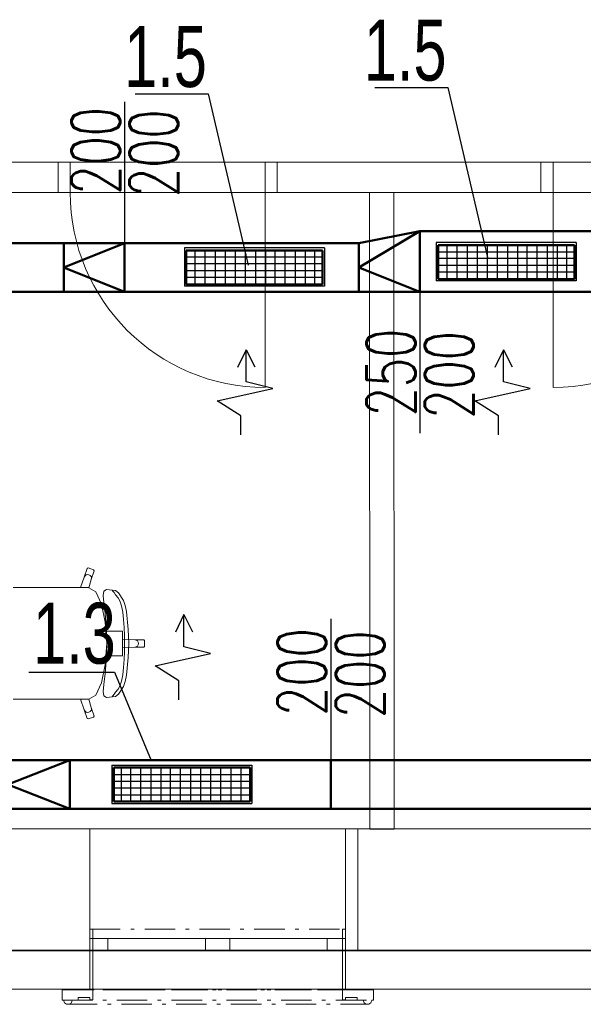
# Model space of a CAD drawing. Header units: millimetres. Extents: x 28262 to 240133, y -152087 to 56534.
# Tile 87 of 107: x 207633 to 209948, y -35940 to -31898. Entities that reach past the tile are written whole.
import ezdxf

# ---------------------------------------------------------------- set-up
doc = ezdxf.new("R2010")
doc.units = ezdxf.units.MM
doc.header["$MEASUREMENT"] = 0
doc.linetypes.add('Čerchovaná M', pattern=[225, 125, -42.5, 15, -42.5])
doc.linetypes.add('Čerchovaná S', pattern=[175, 75, -42.5, 15, -42.5])
for name, color, linetype, lineweight in [('--VZT', 6, 'Continuous', 50), ('--VZT POPIS', 7, 'Continuous', 25), ('--VZT_ODV', 5, 'Continuous', 50), ('--VZT_ODVOD', 5, 'Continuous', 50), ('--VZT_POPIS', 7, 'Continuous', 25), ('--VZT_PŘÍVOD', 6, 'Continuous', 50), ('Konstrukce - nosné', 7, 'Continuous', 9), ('Nové_3D prvky fasada nove', 7, 'Continuous', 9), ('Nové_Interiér - nábytek', 9, 'Continuous', 9), ('Nové_Konstrukce - nosné', 7, 'Continuous', 9), ('Nové_Otvory – Dveře', 7, 'Continuous', 9), ('Nové_Otvory – Okna', 7, 'Continuous', 9)]:
    doc.layers.add(name, color=color, linetype=linetype, lineweight=lineweight)
doc.layers.add('NonPlottable_0', color=7, linetype='Continuous', lineweight=13, plot=False)
doc.styles.add('styl1', font='arial.ttf', dxfattribs={"width": 0.7, "height": 250})
doc.styles.add('styl6', font='romans.shx', dxfattribs={"width": 0.7, "height": 200})

msp = doc.modelspace()

# ---------------------------------------------------------------- linework, layer by layer
at = {"layer": '--VZT'}
for p, q in [((207839, -34937.4), (207584.9, -35037.4)), ((207839, -35137.4), (207839, -34937.4)), ((208580.4, -34968.2), (208020.4, -34968.2)), ((208020.4, -35108.2), (208020.4, -34968.2)), ((208580.4, -35108.2), (208580.4, -34968.2)), ((208911, -35137.4), (208911, -34937.4)), ((207584.9, -35037.4), (207839, -35137.4)), ((208580.4, -35108.2), (208020.4, -35108.2)), ((212699, -35137.4), (204938.4, -35137.4))]:
    msp.add_line(p, q, dxfattribs=at)
at = {"layer": '--VZT POPIS'}
for p, q in [((208064.2, -32235.3), (208064.2, -32815.3)), ((209344.6, -32812.5), (209344.6, -32970.3)), ((209919.5, -32812.5), (209919.5, -32970.3)), ((208310.2, -32834.1), (208310.2, -32991.9)), ((208885.1, -32834.1), (208885.1, -32991.9)), ((209277, -33015.3), (209277, -33595.2)), ((208911, -34357.5), (208911, -34937.4)), ((208012.4, -34957.8), (208012.4, -35115.6)), ((208587.3, -34957.8), (208587.3, -35115.6))]:
    msp.add_line(p, q, dxfattribs=at)
at = {"layer": '--VZT_ODV'}
for p, q in [((210788, -32765.3), (209277, -32765.3)), ((204488.4, -32815.3), (209027, -32815.3)), ((207814.2, -32815.3), (207814.2, -33015.3)), ((208064.2, -32815.3), (208064.2, -33015.3)), ((209351.6, -32823), (209911.6, -32823)), ((209351.6, -32963), (209351.6, -32823)), ((209911.6, -32963), (209911.6, -32823)), ((208317.2, -32844.6), (208877.2, -32844.6)), ((208317.2, -32984.6), (208317.2, -32844.6)), ((208877.2, -32984.6), (208877.2, -32844.6)), ((208317.2, -32984.6), (208877.2, -32984.6)), ((209351.6, -32963), (209911.6, -32963)), ((209121.7, -33015.3), (204488.4, -33015.3)), ((212858.8, -33015.3), (209121.7, -33015.3))]:
    msp.add_line(p, q, dxfattribs=at)
at = {"layer": '--VZT_ODVOD'}
for p, q in [((209027, -32815.3), (209277, -32765.3)), ((209277, -32765.3), (209027, -32915.3)), ((209277, -32765.3), (209277, -33015.3)), ((208064.2, -32815.3), (207814.2, -32915.3)), ((209027, -32815.3), (209027, -33015.3)), ((207814.2, -32915.3), (208064.2, -33015.3)), ((209027, -32915.3), (209277, -33015.3))]:
    msp.add_line(p, q, dxfattribs=at)
at = {"layer": '--VZT_POPIS'}
for p, q in [((209092.2, -32176), (209392.3, -32176)), ((209392.3, -32176), (209556.3, -32879)), ((208107.8, -32202.4), (208407.9, -32202.4)), ((208407.9, -32202.4), (208571.9, -32905.4)), ((209919.5, -32812.5), (209344.6, -32812.5)), ((209389.1, -32963), (209389.1, -32823)), ((209430.1, -32963), (209430.1, -32823)), ((209472.6, -32963), (209472.6, -32823)), ((209513.6, -32963), (209513.6, -32823)), ((209554.6, -32963), (209554.6, -32823)), ((209595.6, -32963), (209595.6, -32823)), ((209638.1, -32963), (209638.1, -32823)), ((209679.1, -32963), (209679.1, -32823)), ((209717.6, -32963), (209717.6, -32823)), ((209758.6, -32963), (209758.6, -32823)), ((209801.1, -32963), (209801.1, -32823)), ((209842.1, -32963), (209842.1, -32823)), ((209880.6, -32963), (209880.6, -32823)), ((208885.1, -32834.1), (208310.2, -32834.1)), ((208354.7, -32984.6), (208354.7, -32844.6)), ((208395.7, -32984.6), (208395.7, -32844.6)), ((208438.2, -32984.6), (208438.2, -32844.6)), ((208479.2, -32984.6), (208479.2, -32844.6)), ((208520.2, -32984.6), (208520.2, -32844.6)), ((208561.2, -32984.6), (208561.2, -32844.6)), ((208603.7, -32984.6), (208603.7, -32844.6)), ((208644.7, -32984.6), (208644.7, -32844.6)), ((208683.2, -32984.6), (208683.2, -32844.6)), ((208724.2, -32984.6), (208724.2, -32844.6)), ((208766.7, -32984.6), (208766.7, -32844.6)), ((208807.7, -32984.6), (208807.7, -32844.6)), ((208846.2, -32984.6), (208846.2, -32844.6)), ((209911.8, -32851.5), (209351.6, -32851.5)), ((208877.4, -32873.1), (208317.2, -32873.1)), ((208876.2, -32900), (208317.2, -32900)), ((209910.6, -32878.4), (209351.6, -32878.4)), ((209911.8, -32906.5), (209351.6, -32906.5)), ((208877.4, -32928.1), (208317.2, -32928.1)), ((209911.8, -32934.5), (209351.6, -32934.5)), ((208877.4, -32956.1), (208317.2, -32956.1)), ((209919.5, -32970.3), (209344.6, -32970.3)), ((208885.1, -32991.9), (208310.2, -32991.9)), ((208563.4, -33252.6), (208528.1, -33325)), ((208563.4, -33385), (208563.4, -33252.6)), ((208563.4, -33252.6), (208598.7, -33323.2)), ((209620.5, -33252.6), (209585.1, -33325)), ((209620.5, -33385), (209620.5, -33252.6)), ((209620.5, -33252.6), (209655.8, -33323.2)), ((208672.9, -33411.5), (208563.4, -33385)), ((209730, -33411.5), (209620.5, -33385)), ((208445.1, -33462.7), (208672.9, -33411.5)), ((209502.1, -33462.7), (209730, -33411.5)), ((208542.2, -33524.5), (208445.1, -33462.7)), ((209599.3, -33524.5), (209502.1, -33462.7)), ((208542.2, -33602.1), (208542.2, -33524.5)), ((209599.3, -33602.1), (209599.3, -33524.5)), ((208308.1, -34340.4), (208272.8, -34412.8)), ((208308.1, -34472.8), (208308.1, -34340.4)), ((208308.1, -34340.4), (208343.5, -34411)), ((208417.6, -34499.3), (208308.1, -34472.8)), ((208189.8, -34550.5), (208417.6, -34499.3)), ((208287, -34612.3), (208189.8, -34550.5)), ((207671.3, -34576.5), (208022.8, -34576.5)), ((208022.8, -34576.5), (208173.4, -34938.7)), ((208287, -34689.9), (208287, -34612.3)), ((208012.4, -34957.8), (208587.3, -34957.8)), ((208051.4, -35108.2), (208051.4, -34968.2)), ((208089.9, -35108.2), (208089.9, -34968.2)), ((208130.9, -35108.2), (208130.9, -34968.2)), ((208173.4, -35108.2), (208173.4, -34968.2)), ((208214.4, -35108.2), (208214.4, -34968.2)), ((208252.9, -35108.2), (208252.9, -34968.2)), ((208293.9, -35108.2), (208293.9, -34968.2)), ((208336.4, -35108.2), (208336.4, -34968.2)), ((208377.4, -35108.2), (208377.4, -34968.2)), ((208418.4, -35108.2), (208418.4, -34968.2)), ((208459.4, -35108.2), (208459.4, -34968.2)), ((208501.9, -35108.2), (208501.9, -34968.2)), ((208542.9, -35108.2), (208542.9, -34968.2)), ((208020.2, -34996.8), (208580.4, -34996.8)), ((208021.3, -35023.7), (208580.4, -35023.7)), ((208020.2, -35051.7), (208580.4, -35051.7)), ((208020.2, -35079.8), (208580.4, -35079.8)), ((208012.4, -35115.6), (208587.3, -35115.6))]:
    msp.add_line(p, q, dxfattribs=at)
at = {"layer": '--VZT_PŘÍVOD'}
msp.add_line((204488.4, -34937.4), (211582, -34937.4), dxfattribs=at)
at = {"layer": 'Konstrukce - nosné', "linetype": 'Continuous'}
for p, q in [((207921, -35220.3), (206802.2, -35220.3)), ((207921, -35670.3), (207921, -35220.3)), ((209022.2, -35520.3), (209022.2, -35220.3)), ((211360.8, -35220.4), (209022.2, -35220.3)), ((209022.2, -35570.3), (209022.2, -35520.3)), ((209022.2, -35720.3), (209022.2, -35570.3)), ((207921, -35720.3), (207921, -35670.3)), ((206802.2, -35720.3), (207921, -35720.3)), ((209022.2, -35720.3), (211360.8, -35720.4))]:
    msp.add_line(p, q, dxfattribs=at)
at = {"layer": 'NonPlottable_0'}
for p, q in [((208691, -32482.5), (208691, -32607.5)), ((209774.2, -32482.5), (208691, -32482.5)), ((209774.2, -32607.5), (209774.2, -32482.5)), ((208691, -32607.5), (209774.2, -32607.5)), ((209170.4, -32607.5), (209070.4, -32607.5)), ((209070.4, -32607.5), (209071.7, -35220.6)), ((209171.7, -35220.5), (209170.4, -32607.5)), ((209071.7, -35220.6), (209171.7, -35220.5)), ((207934.5, -35631.3), (207921.8, -35631.3)), ((207921.8, -35631.3), (207921.8, -35880.6)), ((207934.5, -35921.5), (207934.5, -35631.3)), ((208971.8, -35631.3), (208959.1, -35631.3)), ((208959.1, -35631.3), (208959.1, -35921.5)), ((208971.8, -35880.6), (208971.8, -35631.3)), ((207921.6, -35718.5), (206761.9, -35718.5)), ((207921.6, -35878.5), (207921.6, -35718.5)), ((211360.4, -35718.6), (208971.6, -35718.6)), ((208971.6, -35718.6), (208971.6, -35878.6)), ((206761.9, -35878.5), (207921.6, -35878.5)), ((207807.5, -35880.6), (207807.5, -35923.7)), ((207921.8, -35880.6), (207807.5, -35880.6)), ((208971.6, -35878.6), (211360.4, -35878.6)), ((209086.1, -35880.6), (208971.8, -35880.6)), ((209086.1, -35923.7), (209086.1, -35880.6)), ((207807.5, -35923.7), (207814.1, -35923.7)), ((207814.1, -35923.7), (207817.4, -35933.9)), ((207817.4, -35933.9), (207826.1, -35940.3)), ((207826.1, -35940.3), (207836.9, -35940.3)), ((207836.9, -35940.3), (207845.7, -35933.9)), ((207845.7, -35933.9), (207849, -35923.7)), ((207849, -35923.7), (207874, -35923.7)), ((207874, -35923.7), (207874, -35912.3)), ((207874, -35912.3), (207921.8, -35912.3)), ((207921.8, -35912.3), (207921.8, -35921.5)), ((207921.8, -35921.5), (207934.5, -35921.5)), ((208959.1, -35921.5), (208971.8, -35921.5)), ((208971.8, -35921.5), (208971.8, -35912.3)), ((208971.8, -35912.3), (209019.6, -35912.3)), ((209019.6, -35912.3), (209019.6, -35923.7)), ((209019.6, -35923.7), (209044.6, -35923.7)), ((209044.6, -35923.7), (209047.9, -35933.9)), ((209047.9, -35933.9), (209056.7, -35940.3)), ((209056.7, -35940.3), (209067.5, -35940.3)), ((209067.5, -35940.3), (209076.2, -35933.9)), ((209076.2, -35933.9), (209079.6, -35923.7)), ((209079.6, -35923.7), (209086.1, -35923.7))]:
    msp.add_line(p, q, dxfattribs=at)
at = {"layer": 'Nové_3D prvky fasada nove', "linetype": 'Continuous'}
for p, q in [((207921.8, -35631.3), (207921.8, -35880.6)), ((207934.5, -35631.3), (207921.8, -35631.3)), ((207934.5, -35631.3), (207934.5, -35921.5)), ((208971.8, -35631.3), (208959.1, -35631.3)), ((208959.1, -35631.3), (208959.1, -35921.5)), ((208971.8, -35631.3), (208971.8, -35880.6)), ((207807.5, -35880.6), (207807.5, -35923.7)), ((207921.8, -35880.6), (207807.5, -35880.6)), ((209086.1, -35880.6), (208971.8, -35880.6)), ((209086.1, -35880.6), (209086.1, -35923.7)), ((207814.1, -35923.7), (207807.5, -35923.7)), ((207814.1, -35923.7), (207817.4, -35933.9)), ((207817.4, -35933.9), (207826.1, -35940.3)), ((207836.9, -35940.3), (207826.1, -35940.3)), ((207845.7, -35933.9), (207836.9, -35940.3)), ((207849, -35923.7), (207845.7, -35933.9)), ((207874, -35923.7), (207849, -35923.7)), ((207874, -35912.3), (207874, -35923.7)), ((207921.8, -35912.3), (207874, -35912.3)), ((207921.8, -35912.3), (207921.8, -35921.5)), ((207934.5, -35921.5), (207921.8, -35921.5)), ((208971.8, -35921.5), (208959.1, -35921.5)), ((208971.8, -35912.3), (208971.8, -35921.5)), ((209019.6, -35912.3), (208971.8, -35912.3)), ((209019.6, -35912.3), (209019.6, -35923.7)), ((209044.6, -35923.7), (209019.6, -35923.7)), ((209044.6, -35923.7), (209047.9, -35933.9)), ((209047.9, -35933.9), (209056.7, -35940.3)), ((209067.5, -35940.3), (209056.7, -35940.3)), ((209076.2, -35933.9), (209067.5, -35940.3)), ((209079.6, -35923.7), (209076.2, -35933.9)), ((209086.1, -35923.7), (209079.6, -35923.7))]:
    msp.add_line(p, q, dxfattribs=at)
at = {"layer": 'Nové_3D prvky fasada nove', "linetype": 'Čerchovaná M'}
for p, q in [((207921.8, -35631.3), (207921.8, -35880.6)), ((207934.5, -35631.3), (207921.8, -35631.3)), ((207921.8, -35631.3), (207921.8, -35880.6)), ((207921.8, -35631.3), (208971.8, -35631.3)), ((207934.5, -35921.5), (207934.5, -35631.3)), ((208959.1, -35921.5), (208959.1, -35631.3)), ((208959.1, -35631.3), (208971.8, -35631.3)), ((208971.8, -35631.3), (208971.8, -35880.6)), ((208971.8, -35631.3), (208971.8, -35880.6)), ((207807.5, -35880.6), (207807.5, -35923.7)), ((207921.8, -35880.6), (207807.5, -35880.6)), ((207807.5, -35880.6), (207807.5, -35923.7)), ((207807.5, -35880.6), (209086.1, -35880.6)), ((208971.8, -35880.6), (209086.1, -35880.6)), ((209086.1, -35880.6), (209086.1, -35923.7)), ((209086.1, -35880.6), (209086.1, -35923.7)), ((207807.5, -35923.7), (207814.1, -35923.7)), ((207807.5, -35923.7), (209086.1, -35923.7)), ((207814.1, -35923.7), (207817.4, -35933.9)), ((207814.1, -35923.7), (207817.4, -35933.9)), ((207817.4, -35933.9), (207826.1, -35940.3)), ((207817.4, -35933.9), (207826.1, -35940.3)), ((207826.1, -35940.3), (207836.9, -35940.3)), ((207826.1, -35940.3), (209067.5, -35940.3)), ((207836.9, -35940.3), (207845.7, -35933.9)), ((207845.7, -35933.9), (207849, -35923.7)), ((207849, -35923.7), (207874, -35923.7)), ((207874, -35923.7), (207874, -35912.3)), ((207874, -35912.3), (207921.8, -35912.3)), ((207921.8, -35912.3), (207921.8, -35921.5)), ((207921.8, -35921.5), (207934.5, -35921.5)), ((208971.8, -35921.5), (208959.1, -35921.5)), ((208971.8, -35912.3), (208971.8, -35921.5)), ((209019.6, -35912.3), (208971.8, -35912.3)), ((209019.6, -35923.7), (209019.6, -35912.3)), ((209044.6, -35923.7), (209019.6, -35923.7)), ((209047.9, -35933.9), (209044.6, -35923.7)), ((209056.7, -35940.3), (209047.9, -35933.9)), ((209067.5, -35940.3), (209056.7, -35940.3)), ((209076.2, -35933.9), (209067.5, -35940.3)), ((209076.2, -35933.9), (209067.5, -35940.3)), ((209079.6, -35923.7), (209076.2, -35933.9)), ((209079.6, -35923.7), (209076.2, -35933.9)), ((209086.1, -35923.7), (209079.6, -35923.7))]:
    msp.add_line(p, q, dxfattribs=at)
at = {"layer": 'Nové_3D prvky fasada nove', "linetype": 'Čerchovaná S'}
msp.add_line((207806.5, -35880.2), (209086.1, -35880.6), dxfattribs=at)
at = {"layer": 'Nové_Interiér - nábytek', "linetype": 'Continuous'}
for p, q in [((207898.9, -34186.1), (207910.4, -34150.7)), ((207910.4, -34150.7), (207914.1, -34148.8)), ((207914.1, -34148.8), (207936.9, -34156.2)), ((207938.8, -34160), (207927.4, -34195.5)), ((207936.9, -34156.2), (207938.8, -34160)), ((207883.3, -34229.5), (207898.9, -34186.1)), ((207898.9, -34186.1), (207901.8, -34181)), ((207901.8, -34181), (207906.4, -34177.3)), ((207906.4, -34177.3), (207912, -34175.7)), ((207912, -34175.7), (207917.8, -34176.4)), ((207927.4, -34195.5), (207917.7, -34229.6)), ((207917.8, -34176.4), (207922.9, -34179.3)), ((207922.9, -34179.3), (207926.5, -34183.9)), ((207926.5, -34183.9), (207928.1, -34189.6)), ((207928.1, -34189.6), (207927.4, -34195.5)), ((207607, -34229.5), (207638.1, -34229.5)), ((207638.1, -34229.5), (207674.2, -34229.5)), ((207674.2, -34229.5), (207883.3, -34229.5)), ((207917.5, -34229.5), (207883.3, -34229.5)), ((207917.5, -34229.5), (207917.7, -34229.6)), ((207917.7, -34229.6), (207945.6, -34247)), ((207979.1, -34244.1), (207990.7, -34237.4)), ((207990.7, -34237.4), (208026.8, -34240.7)), ((208016.2, -34243.8), (208013.6, -34240)), ((208026.8, -34240.7), (208039.9, -34251.2)), ((207945.6, -34247), (207969.4, -34296.7)), ((207976.1, -34261.3), (207979.1, -34244.1)), ((207978.7, -34290.2), (207976.1, -34261.3)), ((208021.3, -34250), (208016.2, -34243.8)), ((208027.5, -34259.1), (208021.3, -34250)), ((208037.6, -34270.8), (208027.5, -34259.1)), ((208045.3, -34284), (208037.6, -34270.8)), ((208039.9, -34251.2), (208060, -34282.2)), ((208060, -34282.2), (208067.3, -34302.2)), ((207969.4, -34296.7), (207985.2, -34371)), ((207984.5, -34335.5), (207978.7, -34290.2)), ((208051.5, -34304.3), (208045.3, -34284)), ((208056.5, -34330.3), (208051.5, -34304.3)), ((208067.3, -34302.2), (208072.1, -34328.1)), ((207989.2, -34386.5), (207984.5, -34335.5)), ((208060.2, -34360.2), (208056.5, -34330.3)), ((208062.7, -34392.7), (208060.2, -34360.2)), ((208072.1, -34328.1), (208079, -34401.3)), ((207985.2, -34371), (207987.6, -34408.5)), ((207991.5, -34458.8), (207989.2, -34386.5)), ((208064.2, -34426.1), (208062.7, -34392.7)), ((208079, -34401.3), (208081.2, -34458.8)), ((207987.6, -34408.5), (207990.8, -34458.8)), ((207987.6, -34408.5), (208026.3, -34408.5)), ((208026.3, -34408.5), (208056.2, -34408.5)), ((208056.2, -34408.5), (208056.2, -34441.9)), ((208056.2, -34441.9), (208056.2, -34458.8)), ((208056.2, -34441.9), (208106.1, -34443.7)), ((208064.6, -34458.8), (208064.2, -34426.1)), ((208106.1, -34443.7), (208111.8, -34444.8)), ((208106.1, -34443.7), (208143, -34443.7)), ((208143, -34443.7), (208146, -34446.7)), ((207987.6, -34509.1), (207990.8, -34458.8)), ((207991.5, -34458.8), (207989.2, -34531.1)), ((208056.2, -34475.7), (208056.2, -34458.8)), ((208056.2, -34475.7), (208106.1, -34473.9)), ((208056.2, -34509.1), (208056.2, -34475.7)), ((208064.6, -34458.8), (208064.2, -34491.5)), ((208079, -34516.3), (208081.2, -34458.8)), ((208106.1, -34473.9), (208111.8, -34472.7)), ((208106.1, -34473.9), (208143, -34473.9)), ((208111.8, -34444.8), (208116.7, -34448.1)), ((208111.8, -34472.7), (208116.7, -34469.5)), ((208116.7, -34448.1), (208119.9, -34453)), ((208116.7, -34469.5), (208119.9, -34464.6)), ((208119.9, -34453), (208121.1, -34458.8)), ((208119.9, -34464.6), (208121.1, -34458.8)), ((208143, -34473.9), (208146, -34470.9)), ((208146, -34446.7), (208146, -34458.8)), ((208146, -34470.9), (208146, -34458.8)), ((207985.2, -34546.5), (207987.6, -34509.1)), ((207987.6, -34509.1), (208026.3, -34509.1)), ((208026.3, -34509.1), (208056.2, -34509.1)), ((208062.7, -34524.9), (208060.2, -34557.3)), ((208064.2, -34491.5), (208062.7, -34524.9)), ((208072.1, -34589.5), (208079, -34516.3)), ((207969.4, -34620.9), (207985.2, -34546.5)), ((207989.2, -34531.1), (207984.5, -34582)), ((208060.2, -34557.3), (208056.5, -34587.3)), ((207984.5, -34582), (207978.7, -34627.3)), ((208056.5, -34587.3), (208051.5, -34613.2)), ((208067.3, -34615.4), (208072.1, -34589.5)), ((207945.6, -34670.6), (207969.4, -34620.9)), ((207978.7, -34627.3), (207976.1, -34656.2)), ((208045.3, -34633.6), (208037.6, -34646.8)), ((208039.9, -34666.3), (208060, -34635.3)), ((208051.5, -34613.2), (208045.3, -34633.6)), ((208060, -34635.3), (208067.3, -34615.4)), ((207917.7, -34687.9), (207945.6, -34670.6)), ((207976.1, -34656.2), (207979.1, -34673.5)), ((207979.1, -34673.5), (207990.7, -34680.2)), ((207990.7, -34680.2), (208026.8, -34676.9)), ((208016.2, -34673.8), (208013.6, -34677.5)), ((208021.3, -34667.5), (208016.2, -34673.8)), ((208027.5, -34658.5), (208021.3, -34667.5)), ((208026.8, -34676.9), (208039.9, -34666.3)), ((208037.6, -34646.8), (208027.5, -34658.5)), ((207607, -34688), (207638.1, -34688)), ((207638.1, -34688), (207674.2, -34688)), ((207674.2, -34688), (207883.3, -34688)), ((207917.5, -34688), (207883.3, -34688)), ((207883.3, -34688), (207898.9, -34731.4)), ((207917.5, -34688), (207917.7, -34687.9)), ((207927.4, -34722.1), (207917.7, -34687.9)), ((207928.1, -34727.9), (207927.4, -34722.1)), ((207938.8, -34757.5), (207927.4, -34722.1)), ((207898.9, -34731.4), (207901.8, -34736.6)), ((207898.9, -34731.4), (207910.4, -34766.8)), ((207901.8, -34736.6), (207906.4, -34740.2)), ((207906.4, -34740.2), (207912, -34741.8)), ((207910.4, -34766.8), (207914.1, -34768.8)), ((207912, -34741.8), (207917.8, -34741.1)), ((207914.1, -34768.8), (207936.9, -34761.3)), ((207917.8, -34741.1), (207922.9, -34738.2)), ((207922.9, -34738.2), (207926.5, -34733.6)), ((207926.5, -34733.6), (207928.1, -34727.9)), ((207936.9, -34761.3), (207938.8, -34757.5))]:
    msp.add_line(p, q, dxfattribs=at)
at = {"layer": 'Nové_Konstrukce - nosné', "linetype": 'Continuous'}
for p, q in [((207791, -32482.5), (207538.1, -32482.5)), ((207791, -32482.5), (207779, -32482.5)), ((207791, -32607.5), (207791, -32482.5)), ((208691, -32482.5), (208703, -32482.5)), ((208691, -32607.5), (208691, -32482.5)), ((209774.2, -32482.5), (208691, -32482.5)), ((209774.2, -32482.5), (209762.2, -32482.5)), ((209774.2, -32482.5), (209774.2, -32607.5)), ((207535.9, -32607.5), (207791, -32607.5)), ((207791, -32607.5), (207779, -32607.5)), ((208691, -32607.5), (208703, -32607.5)), ((208691, -32607.5), (209070.4, -32607.5)), ((209070.4, -32607.5), (209071.7, -35220.6)), ((209171.7, -35220.5), (209170.4, -32607.5)), ((209170.4, -32607.5), (209774.2, -32607.5)), ((209774.2, -32607.5), (209762.2, -32607.5)), ((209022.2, -35220.3), (208971, -35220.3)), ((208971, -35720.3), (208971, -35220.3)), ((207921.6, -35628.5), (207921.6, -35878.5)), ((207921.6, -35628.5), (207921.6, -35718.5)), ((208971.6, -35628.6), (208971.6, -35878.6)), ((208971.6, -35628.6), (208971.6, -35718.6)), ((207921.6, -35718.5), (206761.9, -35718.5)), ((208971, -35720.3), (209022.2, -35720.3)), ((211360.4, -35718.6), (208971.6, -35718.6)), ((206761.9, -35878.5), (207921.6, -35878.5)), ((208971.6, -35878.6), (211360.4, -35878.6))]:
    msp.add_line(p, q, dxfattribs=at)
at = {"layer": 'Nové_Otvory – Dveře', "linetype": 'Continuous'}
for p, q in [((207791, -32482.5), (207779, -32482.5)), ((207791, -32482.5), (207779, -32482.5)), ((207791, -32482.5), (208691, -32482.5)), ((207791, -32482.5), (207841, -32482.5)), ((207791, -32607.5), (207791, -32482.5)), ((207791, -32607.5), (207791, -32482.5)), ((207791, -32607.5), (207791, -32482.5)), ((207841, -32482.5), (207841, -32607.5)), ((208641, -32607.5), (208641, -32482.5)), ((208641, -32482.5), (208691, -32482.5)), ((208691, -32482.5), (208691, -32607.5)), ((208691, -32607.5), (208691, -32482.5)), ((208691, -32607.5), (208691, -32482.5)), ((208691, -32482.5), (208703, -32482.5)), ((208691, -32482.5), (208703, -32482.5)), ((209774.2, -32482.5), (209762.2, -32482.5)), ((209774.2, -32482.5), (209762.2, -32482.5)), ((210674.2, -32482.5), (209774.2, -32482.5)), ((209824.2, -32482.5), (209774.2, -32482.5)), ((209774.2, -32482.5), (209774.2, -32607.5)), ((209774.2, -32482.5), (209774.2, -32607.5)), ((209774.2, -32482.5), (209774.2, -32607.5)), ((209824.2, -32607.5), (209824.2, -32482.5)), ((207791, -32607.5), (207779, -32607.5)), ((207791, -32607.5), (207779, -32607.5)), ((207791, -32607.5), (208691, -32607.5)), ((207841, -32607.5), (207791, -32607.5)), ((208691, -32607.5), (208641, -32607.5)), ((208641, -32607.5), (208641, -33407.5)), ((208691, -32607.5), (208703, -32607.5)), ((208691, -32607.5), (208703, -32607.5)), ((209774.2, -32607.5), (209762.2, -32607.5)), ((209774.2, -32607.5), (209762.2, -32607.5)), ((210674.2, -32607.5), (209774.2, -32607.5)), ((209774.2, -32607.5), (209824.2, -32607.5)), ((209824.2, -32607.5), (209824.2, -33407.5))]:
    msp.add_line(p, q, dxfattribs=at)
for centre, start, end in [((208641, -32607.5), 180, 270), ((209824.2, -32607.5), 270, 0)]:
    msp.add_arc(centre, 800, start, end, dxfattribs=at)
at = {"layer": 'Nové_Otvory – Okna', "linetype": 'Continuous'}
for p, q in [((208971, -35220.3), (207921, -35220.3)), ((207921, -35670.3), (207921, -35220.3)), ((208971, -35670.3), (208971, -35220.3)), ((207921.6, -35628.5), (207921.6, -35718.5)), ((207921.6, -35628.5), (207921.6, -35878.5)), ((208971.6, -35628.6), (208971.6, -35718.6)), ((208971.6, -35628.6), (208971.6, -35878.6)), ((207996, -35670.3), (207921, -35670.3)), ((207921, -35720.3), (207921, -35670.3)), ((207921, -35720.3), (207921, -35670.3)), ((207996, -35720.3), (207996, -35670.3)), ((208396, -35670.3), (207996, -35670.3)), ((208446, -35670.3), (208396, -35670.3)), ((208396, -35670.3), (208396, -35720.3)), ((208496, -35670.3), (208446, -35670.3)), ((208496, -35720.3), (208496, -35670.3)), ((208896, -35670.3), (208496, -35670.3)), ((208971, -35670.3), (208896, -35670.3)), ((208896, -35670.3), (208896, -35720.3)), ((208971, -35720.3), (208971, -35670.3)), ((208971, -35720.3), (208971, -35670.3)), ((208971, -35720.3), (207921, -35720.3)), ((207921, -35720.3), (207996, -35720.3)), ((208971.6, -35718.6), (207921.6, -35718.5)), ((207996, -35720.3), (208396, -35720.3)), ((208396, -35720.3), (208446, -35720.3)), ((208446, -35720.3), (208496, -35720.3)), ((208496, -35720.3), (208896, -35720.3)), ((208896, -35720.3), (208971, -35720.3)), ((208971.6, -35878.6), (207921.6, -35878.5))]:
    msp.add_line(p, q, dxfattribs=at)

# ---------------------------------------------------------------- texts
at = {"layer": '--VZT POPIS', "style": 'styl6', "width": 0.7}
for s, p in [('200', (208045.7, -32616.1)), ('200', (208284.6, -32625.6)), ('250', (209258.5, -33526.2)), ('200', (209497.4, -33535.6)), ('200', (208892.5, -34755.9)), ('200', (209131.4, -34765.3))]:
    msp.add_text(s, height=200, rotation=90, dxfattribs=at).set_placement(p)
at = {"layer": '--VZT_POPIS', "style": 'styl1', "width": 0.7}
for s, p in [('1.5', (209046.8, -32147.5)), ('1.5', (208062.4, -32173.9)), ('1.3', (207688.3, -34541.5))]:
    msp.add_text(s, height=250, dxfattribs=at).set_placement(p)

doc.saveas('drawing.dxf')
